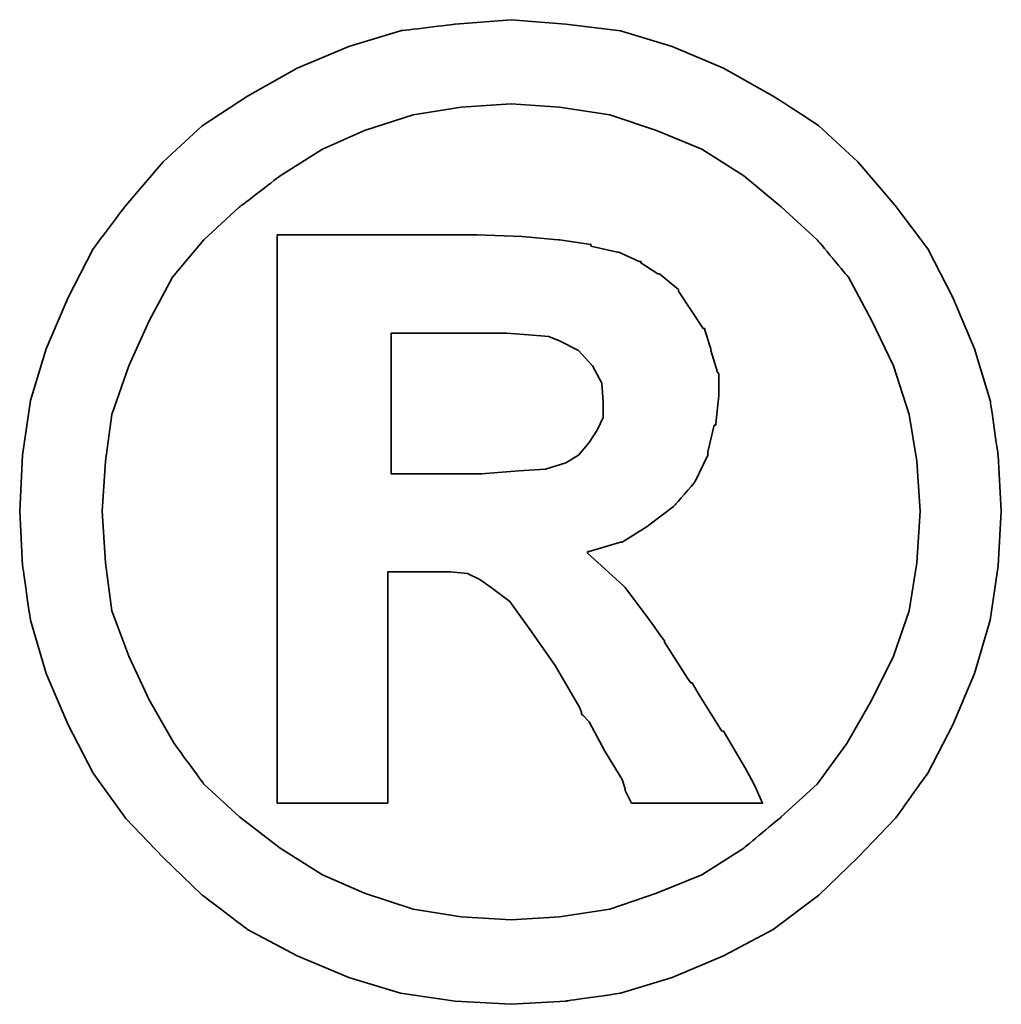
# Model space of a CAD drawing. Header units: millimetres. Extents: x 10 to 313, y 334 to 446.
# Tile 54 of 56: x 259.72 to 261.36, y 371.04 to 372.69. Entities that reach past the tile are written whole.
import ezdxf

# ---------------------------------------------------------------- set-up
doc = ezdxf.new("R2010")
doc.units = ezdxf.units.MM
doc.layers.add('DIM', color=4, linetype='Continuous')
doc.layers.add('layer 1', color=7, linetype='Continuous')

# ---------------------------------------------------------------- blocks, each defined once
blk = doc.blocks.new('TBI MOTION logo(完整正式版)')
at = {"layer": 'layer 1', "color": 22, "lineweight": 35}
for points, knots in [([(81.20634, 4.98624), (81.20634, 4.98624), (81.18649, 5.32862), (81.18649, 5.32862), (81.18649, 5.32862), (81.18649, 5.32862), (81.13886, 5.66206), (81.13886, 5.66206), (81.13886, 5.66206), (81.13886, 5.66206), (81.04359, 5.97764), (81.04359, 5.97764), (81.04359, 5.97764), (81.04359, 5.97764), (80.91061, 6.29124), (80.91061, 6.29124), (80.91061, 6.29124), (80.91061, 6.29124), (80.75778, 6.58697), (80.75778, 6.58697), (80.75778, 6.58697), (80.75778, 6.58697), (80.5593, 6.85294), (80.5593, 6.85294), (80.5593, 6.85294), (80.5593, 6.85294), (80.33105, 7.1189), (80.33105, 7.1189), (80.33105, 7.1189), (80.33105, 7.1189), (80.09287, 7.33921), (80.09287, 7.33921), (80.09287, 7.33921), (80.09287, 7.33921), (79.815, 7.51982), (79.815, 7.51982), (79.815, 7.51982), (79.815, 7.51982), (79.51133, 7.69051), (79.51133, 7.69051), (79.51133, 7.69051), (79.51133, 7.69051), (79.19773, 7.8235), (79.19773, 7.8235), (79.19773, 7.8235), (79.19773, 7.8235), (78.88215, 7.91877), (78.88215, 7.91877), (78.88215, 7.91877), (78.88215, 7.91877), (78.54871, 7.95846), (78.54871, 7.95846), (78.54871, 7.95846), (78.54871, 7.95846), (78.21526, 7.98625), (78.21526, 7.98625), (78.21526, 7.98625), (78.21526, 7.98625), (77.87388, 7.95846), (77.87388, 7.95846), (77.87388, 7.95846), (77.87388, 7.95846), (77.54044, 7.91877), (77.54044, 7.91877), (77.54044, 7.91877), (77.54044, 7.91877), (77.22485, 7.8235), (77.22485, 7.8235), (77.22485, 7.8235), (77.22485, 7.8235), (76.91027, 7.69051), (76.91027, 7.69051), (76.91027, 7.69051), (76.91027, 7.69051), (76.6056, 7.51982), (76.6056, 7.51982), (76.6056, 7.51982), (76.6056, 7.51982), (76.32972, 7.33921), (76.32972, 7.33921), (76.32972, 7.33921), (76.32972, 7.33921), (76.09154, 7.1189), (76.09154, 7.1189), (76.09154, 7.1189), (76.09154, 7.1189), (75.86329, 6.85294), (75.86329, 6.85294), (75.86329, 6.85294), (75.86329, 6.85294), (75.66382, 6.58697), (75.66382, 6.58697), (75.66382, 6.58697), (75.66382, 6.58697), (75.51099, 6.29124), (75.51099, 6.29124), (75.51099, 6.29124), (75.51099, 6.29124), (75.37702, 5.97764), (75.37702, 5.97764), (75.37702, 5.97764), (75.37702, 5.97764), (75.28175, 5.66206), (75.28175, 5.66206), (75.28175, 5.66206), (75.28175, 5.66206), (75.23411, 5.32862), (75.23411, 5.32862), (75.23411, 5.32862), (75.23411, 5.32862), (75.21625, 4.98624), (75.21625, 4.98624), (75.21625, 4.98624), (75.21625, 4.98624), (75.23411, 4.6528), (75.23411, 4.6528), (75.23411, 4.6528), (75.23411, 4.6528), (75.28175, 4.32035), (75.28175, 4.32035), (75.28175, 4.32035), (75.28175, 4.32035), (75.37702, 3.99583), (75.37702, 3.99583), (75.37702, 3.99583), (75.37702, 3.99583), (75.51099, 3.68224), (75.51099, 3.68224), (75.51099, 3.68224), (75.51099, 3.68224), (75.66382, 3.38749), (75.66382, 3.38749), (75.66382, 3.38749), (75.66382, 3.38749), (75.86329, 3.10963), (75.86329, 3.10963), (75.86329, 3.10963), (75.86329, 3.10963), (76.09154, 2.87145), (76.09154, 2.87145), (76.09154, 2.87145), (76.09154, 2.87145), (76.32972, 2.6432), (76.32972, 2.6432), (76.32972, 2.6432), (76.32972, 2.6432), (76.6056, 2.43381), (76.6056, 2.43381), (76.6056, 2.43381), (76.6056, 2.43381), (76.91027, 2.27205), (76.91027, 2.27205), (76.91027, 2.27205), (76.91027, 2.27205), (77.22485, 2.13906), (77.22485, 2.13906), (77.22485, 2.13906), (77.22485, 2.13906), (77.54044, 2.0438), (77.54044, 2.0438), (77.54044, 2.0438), (77.54044, 2.0438), (77.87388, 1.99616), (77.87388, 1.99616), (77.87388, 1.99616), (77.87388, 1.99616), (78.21526, 1.97631), (78.21526, 1.97631), (78.21526, 1.97631), (78.21526, 1.97631), (78.54871, 1.99616), (78.54871, 1.99616), (78.54871, 1.99616), (78.54871, 1.99616), (78.88215, 2.0438), (78.88215, 2.0438), (78.88215, 2.0438), (78.88215, 2.0438), (79.19773, 2.13906), (79.19773, 2.13906), (79.19773, 2.13906), (79.19773, 2.13906), (79.51133, 2.27205), (79.51133, 2.27205), (79.51133, 2.27205), (79.51133, 2.27205), (79.815, 2.43381), (79.815, 2.43381), (79.815, 2.43381), (79.815, 2.43381), (80.09287, 2.6432), (80.09287, 2.6432), (80.09287, 2.6432), (80.09287, 2.6432), (80.33105, 2.87145), (80.33105, 2.87145), (80.33105, 2.87145), (80.33105, 2.87145), (80.5593, 3.10963), (80.5593, 3.10963), (80.5593, 3.10963), (80.5593, 3.10963), (80.75778, 3.38749), (80.75778, 3.38749), (80.75778, 3.38749), (80.75778, 3.38749), (80.91061, 3.68224), (80.91061, 3.68224), (80.91061, 3.68224), (80.91061, 3.68224), (81.04359, 3.99583), (81.04359, 3.99583), (81.04359, 3.99583), (81.04359, 3.99583), (81.13886, 4.32035), (81.13886, 4.32035), (81.13886, 4.32035), (81.13886, 4.32035), (81.18649, 4.6528), (81.18649, 4.6528), (81.18649, 4.6528), (81.18649, 4.6528), (81.20634, 4.98624), (81.20634, 4.98624)], [0, 0, 0, 0, 0.0178571, 0.0178571, 0.0178571, 0.0178572, 0.0357143, 0.0357143, 0.0357143, 0.0357143, 0.0535714, 0.0535714, 0.0535714, 0.0535714, 0.0714286, 0.0714286, 0.0714286, 0.0714286, 0.0892857, 0.0892857, 0.0892857, 0.0892857, 0.1071429, 0.1071429, 0.1071429, 0.1071429, 0.125, 0.125, 0.125, 0.125, 0.1428571, 0.1428571, 0.1428571, 0.1428572, 0.1607143, 0.1607143, 0.1607143, 0.1607143, 0.1785714, 0.1785714, 0.1785714, 0.1785714, 0.1964286, 0.1964286, 0.1964286, 0.1964286, 0.2142857, 0.2142857, 0.2142857, 0.2142857, 0.2321429, 0.2321429, 0.2321429, 0.2321429, 0.25, 0.25, 0.25, 0.25, 0.2678571, 0.2678571, 0.2678571, 0.2678572, 0.2857143, 0.2857143, 0.2857143, 0.2857143, 0.3035714, 0.3035714, 0.3035714, 0.3035714, 0.3214286, 0.3214286, 0.3214286, 0.3214286, 0.3392857, 0.3392857, 0.3392857, 0.3392857, 0.3571429, 0.3571429, 0.3571429, 0.3571429, 0.375, 0.375, 0.375, 0.375, 0.3928571, 0.3928571, 0.3928571, 0.3928572, 0.4107143, 0.4107143, 0.4107143, 0.4107143, 0.4285714, 0.4285714, 0.4285714, 0.4285714, 0.4464286, 0.4464286, 0.4464286, 0.4464286, 0.4642857, 0.4642857, 0.4642857, 0.4642857, 0.4821429, 0.4821429, 0.4821429, 0.4821429, 0.5, 0.5, 0.5, 0.5, 0.5178571, 0.5178571, 0.5178571, 0.5178572, 0.5357143, 0.5357143, 0.5357143, 0.5357143, 0.5535714, 0.5535714, 0.5535714, 0.5535714, 0.5714286, 0.5714286, 0.5714286, 0.5714286, 0.5892857, 0.5892857, 0.5892857, 0.5892857, 0.6071429, 0.6071429, 0.6071429, 0.6071429, 0.625, 0.625, 0.625, 0.625, 0.6428571, 0.6428571, 0.6428571, 0.6428572, 0.6607143, 0.6607143, 0.6607143, 0.6607143, 0.6785714, 0.6785714, 0.6785714, 0.6785714, 0.6964286, 0.6964286, 0.6964286, 0.6964286, 0.7142857, 0.7142857, 0.7142857, 0.7142857, 0.7321429, 0.7321429, 0.7321429, 0.7321429, 0.75, 0.75, 0.75, 0.75, 0.7678571, 0.7678571, 0.7678571, 0.7678572, 0.7857143, 0.7857143, 0.7857143, 0.7857143, 0.8035714, 0.8035714, 0.8035714, 0.8035714, 0.8214286, 0.8214286, 0.8214286, 0.8214286, 0.8392857, 0.8392857, 0.8392857, 0.8392857, 0.8571429, 0.8571429, 0.8571429, 0.8571429, 0.875, 0.875, 0.875, 0.875, 0.8928571, 0.8928571, 0.8928571, 0.8928572, 0.9107143, 0.9107143, 0.9107143, 0.9107143, 0.9285714, 0.9285714, 0.9285714, 0.9285714, 0.9464286, 0.9464286, 0.9464286, 0.9464286, 0.9642857, 0.9642857, 0.9642857, 0.9642857, 0.9821429, 0.9821429, 0.9821429, 0.9821429, 1, 1, 1, 1]), ([(80.71014, 4.98624), (80.71014, 4.98624), (80.69129, 5.29091), (80.69129, 5.29091), (80.69129, 5.29091), (80.69129, 5.29091), (80.64464, 5.57672), (80.64464, 5.57672), (80.64464, 5.57672), (80.64464, 5.57672), (80.54937, 5.87245), (80.54937, 5.87245), (80.54937, 5.87245), (80.54937, 5.87245), (80.41639, 6.14833), (80.41639, 6.14833), (80.41639, 6.14833), (80.41639, 6.14833), (80.27349, 6.41429), (80.27349, 6.41429), (80.27349, 6.41429), (80.27349, 6.41429), (80.08295, 6.64255), (80.08295, 6.64255), (80.08295, 6.64255), (80.08295, 6.64255), (79.86264, 6.84301), (79.86264, 6.84301), (79.86264, 6.84301), (79.86264, 6.84301), (79.63439, 7.03355), (79.63439, 7.03355), (79.63439, 7.03355), (79.63439, 7.03355), (79.37835, 7.1963), (79.37835, 7.1963), (79.37835, 7.1963), (79.37835, 7.1963), (79.10246, 7.30944), (79.10246, 7.30944), (79.10246, 7.30944), (79.10246, 7.30944), (78.81665, 7.40471), (78.81665, 7.40471), (78.81665, 7.40471), (78.81665, 7.40471), (78.511, 7.45234), (78.511, 7.45234), (78.511, 7.45234), (78.511, 7.45234), (78.21526, 7.47219), (78.21526, 7.47219), (78.21526, 7.47219), (78.21526, 7.47219), (77.9106, 7.45234), (77.9106, 7.45234), (77.9106, 7.45234), (77.9106, 7.45234), (77.61685, 7.40471), (77.61685, 7.40471), (77.61685, 7.40471), (77.61685, 7.40471), (77.32012, 7.30944), (77.32012, 7.30944), (77.32012, 7.30944), (77.32012, 7.30944), (77.06309, 7.1963), (77.06309, 7.1963), (77.06309, 7.1963), (77.06309, 7.1963), (76.80606, 7.03355), (76.80606, 7.03355), (76.80606, 7.03355), (76.80606, 7.03355), (76.55797, 6.84301), (76.55797, 6.84301), (76.55797, 6.84301), (76.55797, 6.84301), (76.34063, 6.64255), (76.34063, 6.64255), (76.34063, 6.64255), (76.34063, 6.64255), (76.1491, 6.41429), (76.1491, 6.41429), (76.1491, 6.41429), (76.1491, 6.41429), (76.0062, 6.14833), (76.0062, 6.14833), (76.0062, 6.14833), (76.0062, 6.14833), (75.88314, 5.87245), (75.88314, 5.87245), (75.88314, 5.87245), (75.88314, 5.87245), (75.77794, 5.57672), (75.77794, 5.57672), (75.77794, 5.57672), (75.77794, 5.57672), (75.73924, 5.29091), (75.73924, 5.29091), (75.73924, 5.29091), (75.73924, 5.29091), (75.72039, 4.98624), (75.72039, 4.98624), (75.72039, 4.98624), (75.72039, 4.98624), (75.73924, 4.67165), (75.73924, 4.67165), (75.73924, 4.67165), (75.73924, 4.67165), (75.77794, 4.37791), (75.77794, 4.37791), (75.77794, 4.37791), (75.77794, 4.37791), (75.88314, 4.10102), (75.88314, 4.10102), (75.88314, 4.10102), (75.88314, 4.10102), (76.0062, 3.83407), (76.0062, 3.83407), (76.0062, 3.83407), (76.0062, 3.83407), (76.15902, 3.56811), (76.15902, 3.56811), (76.15902, 3.56811), (76.15902, 3.56811), (76.34063, 3.32001), (76.34063, 3.32001), (76.34063, 3.32001), (76.34063, 3.32001), (76.55797, 3.11955), (76.55797, 3.11955), (76.55797, 3.11955), (76.55797, 3.11955), (76.80606, 2.92901), (76.80606, 2.92901), (76.80606, 2.92901), (76.80606, 2.92901), (77.06309, 2.76725), (77.06309, 2.76725), (77.06309, 2.76725), (77.06309, 2.76725), (77.32012, 2.65412), (77.32012, 2.65412), (77.32012, 2.65412), (77.32012, 2.65412), (77.61685, 2.55786), (77.61685, 2.55786), (77.61685, 2.55786), (77.61685, 2.55786), (77.9106, 2.51022), (77.9106, 2.51022), (77.9106, 2.51022), (77.9106, 2.51022), (78.21526, 2.49137), (78.21526, 2.49137), (78.21526, 2.49137), (78.21526, 2.49137), (78.511, 2.51022), (78.511, 2.51022), (78.511, 2.51022), (78.511, 2.51022), (78.81665, 2.55786), (78.81665, 2.55786), (78.81665, 2.55786), (78.81665, 2.55786), (79.10246, 2.65412), (79.10246, 2.65412), (79.10246, 2.65412), (79.10246, 2.65412), (79.37835, 2.76725), (79.37835, 2.76725), (79.37835, 2.76725), (79.37835, 2.76725), (79.63439, 2.92901), (79.63439, 2.92901), (79.63439, 2.92901), (79.63439, 2.92901), (79.86264, 3.11955), (79.86264, 3.11955), (79.86264, 3.11955), (79.86264, 3.11955), (80.08295, 3.32001), (80.08295, 3.32001), (80.08295, 3.32001), (80.08295, 3.32001), (80.26356, 3.56811), (80.26356, 3.56811), (80.26356, 3.56811), (80.26356, 3.56811), (80.41639, 3.83407), (80.41639, 3.83407), (80.41639, 3.83407), (80.41639, 3.83407), (80.54937, 4.10102), (80.54937, 4.10102), (80.54937, 4.10102), (80.54937, 4.10102), (80.64464, 4.37791), (80.64464, 4.37791), (80.64464, 4.37791), (80.64464, 4.37791), (80.69129, 4.67165), (80.69129, 4.67165), (80.69129, 4.67165), (80.69129, 4.67165), (80.71014, 4.98624), (80.71014, 4.98624)], [0, 0, 0, 0, 0.0192308, 0.0192308, 0.0192308, 0.0192308, 0.0384615, 0.0384615, 0.0384615, 0.0384615, 0.0576923, 0.0576923, 0.0576923, 0.0576923, 0.0769231, 0.0769231, 0.0769231, 0.0769231, 0.0961538, 0.0961538, 0.0961538, 0.0961539, 0.1153846, 0.1153846, 0.1153846, 0.1153846, 0.1346154, 0.1346154, 0.1346154, 0.1346154, 0.1538462, 0.1538462, 0.1538462, 0.1538462, 0.1730769, 0.1730769, 0.1730769, 0.1730769, 0.1923077, 0.1923077, 0.1923077, 0.1923077, 0.2115385, 0.2115385, 0.2115385, 0.2115385, 0.2307692, 0.2307692, 0.2307692, 0.2307692, 0.25, 0.25, 0.25, 0.25, 0.2692308, 0.2692308, 0.2692308, 0.2692308, 0.2884615, 0.2884615, 0.2884615, 0.2884615, 0.3076923, 0.3076923, 0.3076923, 0.3076923, 0.3269231, 0.3269231, 0.3269231, 0.3269231, 0.3461538, 0.3461538, 0.3461538, 0.3461539, 0.3653846, 0.3653846, 0.3653846, 0.3653846, 0.3846154, 0.3846154, 0.3846154, 0.3846154, 0.4038462, 0.4038462, 0.4038462, 0.4038462, 0.4230769, 0.4230769, 0.4230769, 0.4230769, 0.4423077, 0.4423077, 0.4423077, 0.4423077, 0.4615385, 0.4615385, 0.4615385, 0.4615385, 0.4807692, 0.4807692, 0.4807692, 0.4807692, 0.5, 0.5, 0.5, 0.5, 0.5192308, 0.5192308, 0.5192308, 0.5192308, 0.5384615, 0.5384615, 0.5384615, 0.5384615, 0.5576923, 0.5576923, 0.5576923, 0.5576923, 0.5769231, 0.5769231, 0.5769231, 0.5769231, 0.5961538, 0.5961538, 0.5961538, 0.5961539, 0.6153846, 0.6153846, 0.6153846, 0.6153846, 0.6346154, 0.6346154, 0.6346154, 0.6346154, 0.6538462, 0.6538462, 0.6538462, 0.6538462, 0.6730769, 0.6730769, 0.6730769, 0.6730769, 0.6923077, 0.6923077, 0.6923077, 0.6923077, 0.7115385, 0.7115385, 0.7115385, 0.7115385, 0.7307692, 0.7307692, 0.7307692, 0.7307692, 0.75, 0.75, 0.75, 0.75, 0.7692308, 0.7692308, 0.7692308, 0.7692308, 0.7884615, 0.7884615, 0.7884615, 0.7884615, 0.8076923, 0.8076923, 0.8076923, 0.8076923, 0.8269231, 0.8269231, 0.8269231, 0.8269231, 0.8461538, 0.8461538, 0.8461538, 0.8461539, 0.8653846, 0.8653846, 0.8653846, 0.8653846, 0.8846154, 0.8846154, 0.8846154, 0.8846154, 0.9038462, 0.9038462, 0.9038462, 0.9038462, 0.9230769, 0.9230769, 0.9230769, 0.9230769, 0.9423077, 0.9423077, 0.9423077, 0.9423077, 0.9615385, 0.9615385, 0.9615385, 0.9615385, 0.9807692, 0.9807692, 0.9807692, 0.9807692, 1, 1, 1, 1]), ([(76.78721, 3.2823), (76.78721, 3.2823), (76.78721, 3.32001), (76.78721, 3.32001), (76.78721, 3.32001), (76.78721, 3.32001), (76.78721, 3.42422), (76.78721, 3.42422), (76.78721, 3.42422), (76.78721, 3.42422), (76.78721, 3.59689), (76.78721, 3.59689), (76.78721, 3.59689), (76.78721, 3.59689), (76.78721, 3.80529), (76.78721, 3.80529), (76.78721, 3.80529), (76.78721, 3.80529), (76.78721, 4.0524), (76.78721, 4.0524), (76.78721, 4.0524), (76.78721, 4.0524), (76.78721, 4.32035), (76.78721, 4.32035), (76.78721, 4.32035), (76.78721, 4.32035), (76.78721, 4.92868), (76.78721, 4.92868), (76.78721, 4.92868), (76.78721, 4.92868), (76.78721, 5.53801), (76.78721, 5.53801), (76.78721, 5.53801), (76.78721, 5.53801), (76.78721, 5.82482), (76.78721, 5.82482), (76.78721, 5.82482), (76.78721, 5.82482), (76.78721, 6.07291), (76.78721, 6.07291), (76.78721, 6.07291), (76.78721, 6.07291), (76.78721, 6.30017), (76.78721, 6.30017), (76.78721, 6.30017), (76.78721, 6.30017), (76.78721, 6.45399), (76.78721, 6.45399), (76.78721, 6.45399), (76.78721, 6.45399), (76.78721, 6.5572), (76.78721, 6.5572), (76.78721, 6.5572), (76.78721, 6.5572), (76.78721, 6.59689), (76.78721, 6.59689), (76.78721, 6.59689), (76.78721, 6.59689), (76.78721, 6.67232), (76.78721, 6.67232), (76.78721, 6.67232), (76.78721, 6.67232), (76.8537, 6.67232), (76.8537, 6.67232), (76.8537, 6.67232), (76.8537, 6.67232), (76.87355, 6.67232), (76.87355, 6.67232), (76.87355, 6.67232), (76.87355, 6.67232), (76.91027, 6.67232), (76.91027, 6.67232), (76.91027, 6.67232), (76.91027, 6.67232), (77.04424, 6.67232), (77.04424, 6.67232), (77.04424, 6.67232), (77.04424, 6.67232), (77.22485, 6.67232), (77.22485, 6.67232), (77.22485, 6.67232), (77.22485, 6.67232), (77.43524, 6.67232), (77.43524, 6.67232), (77.43524, 6.67232), (77.43524, 6.67232), (77.65357, 6.67232), (77.65357, 6.67232), (77.65357, 6.67232), (77.65357, 6.67232), (77.82625, 6.67232), (77.82625, 6.67232), (77.82625, 6.67232), (77.82625, 6.67232), (77.94037, 6.67232), (77.94037, 6.67232), (77.94037, 6.67232), (77.94037, 6.67232), (77.97709, 6.67232), (77.97709, 6.67232), (77.97709, 6.67232), (77.97709, 6.67232), (77.99694, 6.67232), (77.99694, 6.67232), (77.99694, 6.67232), (77.99694, 6.67232), (78.00686, 6.67232), (78.00686, 6.67232), (78.00686, 6.67232), (78.00686, 6.67232), (78.28275, 6.6624), (78.28275, 6.6624), (78.28275, 6.6624), (78.28275, 6.6624), (78.50107, 6.64255), (78.50107, 6.64255), (78.50107, 6.64255), (78.50107, 6.64255), (78.511, 6.64255), (78.511, 6.64255), (78.511, 6.64255), (78.511, 6.64255), (78.70154, 6.61476), (78.70154, 6.61476), (78.70154, 6.61476), (78.70154, 6.61476), (78.70154, 6.60483), (78.70154, 6.60483), (78.70154, 6.60483), (78.70154, 6.60483), (78.86429, 6.56713), (78.86429, 6.56713), (78.86429, 6.56713), (78.86429, 6.56713), (78.87223, 6.56713), (78.87223, 6.56713), (78.87223, 6.56713), (78.87223, 6.56713), (78.99727, 6.51056), (78.99727, 6.51056), (78.99727, 6.51056), (78.99727, 6.51056), (79.00719, 6.51056), (79.00719, 6.51056), (79.00719, 6.51056), (79.00719, 6.51056), (79.00719, 6.50162), (79.00719, 6.50162), (79.00719, 6.50162), (79.00719, 6.50162), (79.1104, 6.43415), (79.1104, 6.43415), (79.1104, 6.43415), (79.1104, 6.43415), (79.12132, 6.43415), (79.12132, 6.43415), (79.12132, 6.43415), (79.12132, 6.43415), (79.22552, 6.34781), (79.22552, 6.34781), (79.22552, 6.34781), (79.22552, 6.34781), (79.23544, 6.33888), (79.23544, 6.33888), (79.23544, 6.33888), (79.23544, 6.33888), (79.23544, 6.32895), (79.23544, 6.32895), (79.23544, 6.32895), (79.23544, 6.32895), (79.31087, 6.21483), (79.31087, 6.21483), (79.31087, 6.21483), (79.31087, 6.21483), (79.38629, 6.1007), (79.38629, 6.1007), (79.38629, 6.1007), (79.38629, 6.1007), (79.3972, 6.1007), (79.3972, 6.1007), (79.3972, 6.1007), (79.3972, 6.1007), (79.3972, 6.09078), (79.3972, 6.09078), (79.3972, 6.09078), (79.3972, 6.09078), (79.43392, 5.97764), (79.43392, 5.97764), (79.43392, 5.97764), (79.43392, 5.97764), (79.43392, 5.96772), (79.43392, 5.96772), (79.43392, 5.96772), (79.43392, 5.96772), (79.47362, 5.83474), (79.47362, 5.83474), (79.47362, 5.83474), (79.47362, 5.83474), (79.48156, 5.82482), (79.48156, 5.82482), (79.48156, 5.82482), (79.48156, 5.82482), (79.48156, 5.69977), (79.48156, 5.69977), (79.48156, 5.69977), (79.48156, 5.69977), (79.48156, 5.69183), (79.48156, 5.69183), (79.48156, 5.69183), (79.48156, 5.69183), (79.4637, 5.51915), (79.4637, 5.51915), (79.4637, 5.51915), (79.4637, 5.51915), (79.4637, 5.51122), (79.4637, 5.51122), (79.4637, 5.51122), (79.4637, 5.51122), (79.45377, 5.51122), (79.45377, 5.51122), (79.45377, 5.51122), (79.45377, 5.51122), (79.41507, 5.34847), (79.41507, 5.34847), (79.41507, 5.34847), (79.41507, 5.34847), (79.41507, 5.33854), (79.41507, 5.33854), (79.41507, 5.33854), (79.41507, 5.33854), (79.41507, 5.32862), (79.41507, 5.32862), (79.41507, 5.32862), (79.41507, 5.32862), (79.33865, 5.16785), (79.33865, 5.16785), (79.33865, 5.16785), (79.33865, 5.16785), (79.33071, 5.15693), (79.33071, 5.15693), (79.33071, 5.15693), (79.33071, 5.15693), (79.2156, 5.02495), (79.2156, 5.02495), (79.2156, 5.02495), (79.2156, 5.02495), (79.20567, 5.01502), (79.20567, 5.01502), (79.20567, 5.01502), (79.20567, 5.01502), (79.05483, 4.89991), (79.05483, 4.89991), (79.05483, 4.89991), (79.05483, 4.89991), (79.04491, 4.89197), (79.04491, 4.89197), (79.04491, 4.89197), (79.04491, 4.89197), (78.89208, 4.7967), (78.89208, 4.7967), (78.89208, 4.7967), (78.89208, 4.7967), (78.88215, 4.7967), (78.88215, 4.7967), (78.88215, 4.7967), (78.88215, 4.7967), (78.69161, 4.73913), (78.69161, 4.73913), (78.69161, 4.73913), (78.69161, 4.73913), (78.68169, 4.73913), (78.68169, 4.73913), (78.68169, 4.73913), (78.68169, 4.73913), (78.68169, 4.72921), (78.68169, 4.72921), (78.68169, 4.72921), (78.68169, 4.72921), (78.78688, 4.63394), (78.78688, 4.63394), (78.78688, 4.63394), (78.78688, 4.63394), (78.902, 4.52875), (78.902, 4.52875), (78.902, 4.52875), (78.902, 4.52875), (78.91093, 4.52081), (78.91093, 4.52081), (78.91093, 4.52081), (78.91093, 4.52081), (79.02506, 4.36798), (79.02506, 4.36798), (79.02506, 4.36798), (79.02506, 4.36798), (79.1501, 4.1953), (79.1501, 4.1953), (79.1501, 4.1953), (79.1501, 4.1953), (79.1501, 4.18736), (79.1501, 4.18736), (79.1501, 4.18736), (79.1501, 4.18736), (79.29201, 3.96705), (79.29201, 3.96705), (79.29201, 3.96705), (79.29201, 3.96705), (79.31087, 3.93828), (79.31087, 3.93828), (79.31087, 3.93828), (79.31087, 3.93828), (79.32079, 3.93828), (79.32079, 3.93828), (79.32079, 3.93828), (79.32079, 3.93828), (79.3585, 3.87178), (79.3585, 3.87178), (79.3585, 3.87178), (79.3585, 3.87178), (79.50141, 3.64353), (79.50141, 3.64353), (79.50141, 3.64353), (79.50141, 3.64353), (79.51133, 3.64353), (79.51133, 3.64353), (79.51133, 3.64353), (79.51133, 3.64353), (79.64431, 3.41528), (79.64431, 3.41528), (79.64431, 3.41528), (79.64431, 3.41528), (79.68202, 3.3478), (79.68202, 3.3478), (79.68202, 3.3478), (79.68202, 3.3478), (79.70187, 3.31009), (79.70187, 3.31009), (79.70187, 3.31009), (79.70187, 3.31009), (79.7495, 3.2049), (79.7495, 3.2049), (79.7495, 3.2049), (79.7495, 3.2049), (79.64431, 3.2049), (79.64431, 3.2049), (79.64431, 3.2049), (79.64431, 3.2049), (79.62546, 3.2049), (79.62546, 3.2049), (79.62546, 3.2049), (79.62546, 3.2049), (79.53912, 3.2049), (79.53912, 3.2049), (79.53912, 3.2049), (79.53912, 3.2049), (79.31087, 3.2049), (79.31087, 3.2049), (79.31087, 3.2049), (79.31087, 3.2049), (79.08262, 3.2049), (79.08262, 3.2049), (79.08262, 3.2049), (79.08262, 3.2049), (79.00719, 3.2049), (79.00719, 3.2049), (79.00719, 3.2049), (79.00719, 3.2049), (78.98735, 3.2049), (78.98735, 3.2049), (78.98735, 3.2049), (78.98735, 3.2049), (78.94964, 3.2049), (78.94964, 3.2049), (78.94964, 3.2049), (78.94964, 3.2049), (78.92979, 3.24459), (78.92979, 3.24459), (78.92979, 3.24459), (78.92979, 3.24459), (78.91093, 3.2823), (78.91093, 3.2823), (78.91093, 3.2823), (78.91093, 3.2823), (78.91093, 3.29223), (78.91093, 3.29223), (78.91093, 3.29223), (78.91093, 3.29223), (78.89208, 3.3478), (78.89208, 3.3478), (78.89208, 3.3478), (78.89208, 3.3478), (78.78688, 3.52048), (78.78688, 3.52048), (78.78688, 3.52048), (78.78688, 3.52048), (78.69161, 3.7001), (78.69161, 3.7001), (78.69161, 3.7001), (78.69161, 3.7001), (78.6539, 3.7388), (78.6539, 3.7388), (78.6539, 3.7388), (78.6539, 3.7388), (78.64398, 3.74873), (78.64398, 3.74873), (78.64398, 3.74873), (78.64398, 3.74873), (78.64398, 3.75766), (78.64398, 3.75766), (78.64398, 3.75766), (78.64398, 3.75766), (78.63405, 3.78644), (78.63405, 3.78644), (78.63405, 3.78644), (78.63405, 3.78644), (78.48321, 4.04347), (78.48321, 4.04347), (78.48321, 4.04347), (78.48321, 4.04347), (78.33038, 4.2618), (78.33038, 4.2618), (78.33038, 4.2618), (78.33038, 4.2618), (78.20732, 4.43447), (78.20732, 4.43447), (78.20732, 4.43447), (78.20732, 4.43447), (78.09221, 4.52081), (78.09221, 4.52081), (78.09221, 4.52081), (78.09221, 4.52081), (78.02472, 4.56845), (78.02472, 4.56845), (78.02472, 4.56845), (78.02472, 4.56845), (77.9493, 4.60616), (77.9493, 4.60616), (77.9493, 4.60616), (77.9493, 4.60616), (77.8451, 4.61608), (77.8451, 4.61608), (77.8451, 4.61608), (77.8451, 4.61608), (77.71113, 4.61608), (77.71113, 4.61608), (77.71113, 4.61608), (77.71113, 4.61608), (77.69128, 4.61608), (77.69128, 4.61608), (77.69128, 4.61608), (77.69128, 4.61608), (77.67342, 4.61608), (77.67342, 4.61608), (77.67342, 4.61608), (77.67342, 4.61608), (77.5583, 4.61608), (77.5583, 4.61608), (77.5583, 4.61608), (77.5583, 4.61608), (77.46303, 4.61608), (77.46303, 4.61608), (77.46303, 4.61608), (77.46303, 4.61608), (77.46303, 4.54761), (77.46303, 4.54761), (77.46303, 4.54761), (77.46303, 4.54761), (77.46303, 4.47318), (77.46303, 4.47318), (77.46303, 4.47318), (77.46303, 4.47318), (77.46303, 4.24294), (77.46303, 4.24294), (77.46303, 4.24294), (77.46303, 4.24294), (77.46303, 3.99583), (77.46303, 3.99583), (77.46303, 3.99583), (77.46303, 3.99583), (77.46303, 3.72888), (77.46303, 3.72888), (77.46303, 3.72888), (77.46303, 3.72888), (77.46303, 3.51055), (77.46303, 3.51055), (77.46303, 3.51055), (77.46303, 3.51055), (77.46303, 3.42422), (77.46303, 3.42422), (77.46303, 3.42422), (77.46303, 3.42422), (77.46303, 3.35773), (77.46303, 3.35773), (77.46303, 3.35773), (77.46303, 3.35773), (77.46303, 3.30017), (77.46303, 3.30017), (77.46303, 3.30017), (77.46303, 3.30017), (77.46303, 3.2823), (77.46303, 3.2823), (77.46303, 3.2823), (77.46303, 3.2823), (77.46303, 3.2049), (77.46303, 3.2049), (77.46303, 3.2049), (77.46303, 3.2049), (77.39753, 3.2049), (77.39753, 3.2049), (77.39753, 3.2049), (77.39753, 3.2049), (77.37768, 3.2049), (77.37768, 3.2049), (77.37768, 3.2049), (77.37768, 3.2049), (77.32012, 3.2049), (77.32012, 3.2049), (77.32012, 3.2049), (77.32012, 3.2049), (77.12165, 3.2049), (77.12165, 3.2049), (77.12165, 3.2049), (77.12165, 3.2049), (76.94897, 3.2049), (76.94897, 3.2049), (76.94897, 3.2049), (76.94897, 3.2049), (76.8924, 3.2049), (76.8924, 3.2049), (76.8924, 3.2049), (76.8924, 3.2049), (76.8537, 3.2049), (76.8537, 3.2049), (76.8537, 3.2049), (76.8537, 3.2049), (76.78721, 3.2049), (76.78721, 3.2049), (76.78721, 3.2049), (76.78721, 3.2049), (76.78721, 3.2823), (76.78721, 3.2823)], [0, 0, 0, 0, 0.0074074, 0.0074074, 0.0074074, 0.0074074, 0.0148148, 0.0148148, 0.0148148, 0.0148148, 0.0222222, 0.0222222, 0.0222222, 0.0222222, 0.0296296, 0.0296296, 0.0296296, 0.0296296, 0.037037, 0.037037, 0.037037, 0.037037, 0.0444444, 0.0444444, 0.0444444, 0.0444445, 0.0518519, 0.0518519, 0.0518519, 0.0518519, 0.0592593, 0.0592593, 0.0592593, 0.0592593, 0.0666667, 0.0666667, 0.0666667, 0.0666667, 0.0740741, 0.0740741, 0.0740741, 0.0740741, 0.0814815, 0.0814815, 0.0814815, 0.0814815, 0.0888889, 0.0888889, 0.0888889, 0.0888889, 0.0962963, 0.0962963, 0.0962963, 0.0962963, 0.1037037, 0.1037037, 0.1037037, 0.1037037, 0.1111111, 0.1111111, 0.1111111, 0.1111111, 0.1185185, 0.1185185, 0.1185185, 0.1185185, 0.1259259, 0.1259259, 0.1259259, 0.1259259, 0.1333333, 0.1333333, 0.1333333, 0.1333333, 0.1407407, 0.1407407, 0.1407407, 0.1407408, 0.1481481, 0.1481481, 0.1481481, 0.1481482, 0.1555556, 0.1555556, 0.1555556, 0.1555556, 0.162963, 0.162963, 0.162963, 0.162963, 0.1703704, 0.1703704, 0.1703704, 0.1703704, 0.1777778, 0.1777778, 0.1777778, 0.1777778, 0.1851852, 0.1851852, 0.1851852, 0.1851852, 0.1925926, 0.1925926, 0.1925926, 0.1925926, 0.2, 0.2, 0.2, 0.2, 0.2074074, 0.2074074, 0.2074074, 0.2074074, 0.2148148, 0.2148148, 0.2148148, 0.2148148, 0.2222222, 0.2222222, 0.2222222, 0.2222222, 0.2296296, 0.2296296, 0.2296296, 0.2296296, 0.237037, 0.237037, 0.237037, 0.237037, 0.2444444, 0.2444444, 0.2444444, 0.2444445, 0.2518519, 0.2518519, 0.2518519, 0.2518519, 0.2592593, 0.2592593, 0.2592593, 0.2592593, 0.2666667, 0.2666667, 0.2666667, 0.2666667, 0.2740741, 0.2740741, 0.2740741, 0.2740741, 0.2814815, 0.2814815, 0.2814815, 0.2814815, 0.2888889, 0.2888889, 0.2888889, 0.2888889, 0.2962963, 0.2962963, 0.2962963, 0.2962963, 0.3037037, 0.3037037, 0.3037037, 0.3037037, 0.3111111, 0.3111111, 0.3111111, 0.3111111, 0.3185185, 0.3185185, 0.3185185, 0.3185185, 0.3259259, 0.3259259, 0.3259259, 0.3259259, 0.3333333, 0.3333333, 0.3333333, 0.3333333, 0.3407407, 0.3407407, 0.3407407, 0.3407408, 0.3481481, 0.3481481, 0.3481481, 0.3481482, 0.3555556, 0.3555556, 0.3555556, 0.3555556, 0.362963, 0.362963, 0.362963, 0.362963, 0.3703704, 0.3703704, 0.3703704, 0.3703704, 0.3777778, 0.3777778, 0.3777778, 0.3777778, 0.3851852, 0.3851852, 0.3851852, 0.3851852, 0.3925926, 0.3925926, 0.3925926, 0.3925926, 0.4, 0.4, 0.4, 0.4, 0.4074074, 0.4074074, 0.4074074, 0.4074074, 0.4148148, 0.4148148, 0.4148148, 0.4148148, 0.4222222, 0.4222222, 0.4222222, 0.4222222, 0.4296296, 0.4296296, 0.4296296, 0.4296296, 0.437037, 0.437037, 0.437037, 0.437037, 0.4444444, 0.4444444, 0.4444444, 0.4444445, 0.4518519, 0.4518519, 0.4518519, 0.4518519, 0.4592593, 0.4592593, 0.4592593, 0.4592593, 0.4666667, 0.4666667, 0.4666667, 0.4666667, 0.4740741, 0.4740741, 0.4740741, 0.4740741, 0.4814815, 0.4814815, 0.4814815, 0.4814815, 0.4888889, 0.4888889, 0.4888889, 0.4888889, 0.4962963, 0.4962963, 0.4962963, 0.4962963, 0.5037037, 0.5037037, 0.5037037, 0.5037037, 0.5111111, 0.5111111, 0.5111111, 0.5111111, 0.5185185, 0.5185185, 0.5185185, 0.5185185, 0.5259259, 0.5259259, 0.5259259, 0.5259259, 0.5333333, 0.5333333, 0.5333333, 0.5333333, 0.5407407, 0.5407407, 0.5407407, 0.5407408, 0.5481481, 0.5481481, 0.5481481, 0.5481482, 0.5555556, 0.5555556, 0.5555556, 0.5555556, 0.562963, 0.562963, 0.562963, 0.562963, 0.5703704, 0.5703704, 0.5703704, 0.5703704, 0.5777778, 0.5777778, 0.5777778, 0.5777778, 0.5851852, 0.5851852, 0.5851852, 0.5851852, 0.5925926, 0.5925926, 0.5925926, 0.5925926, 0.6, 0.6, 0.6, 0.6, 0.6074074, 0.6074074, 0.6074074, 0.6074074, 0.6148148, 0.6148148, 0.6148148, 0.6148148, 0.6222222, 0.6222222, 0.6222222, 0.6222222, 0.6296296, 0.6296296, 0.6296296, 0.6296296, 0.637037, 0.637037, 0.637037, 0.637037, 0.6444444, 0.6444444, 0.6444444, 0.6444445, 0.6518519, 0.6518519, 0.6518519, 0.6518519, 0.6592593, 0.6592593, 0.6592593, 0.6592593, 0.6666667, 0.6666667, 0.6666667, 0.6666667, 0.6740741, 0.6740741, 0.6740741, 0.6740741, 0.6814815, 0.6814815, 0.6814815, 0.6814815, 0.6888889, 0.6888889, 0.6888889, 0.6888889, 0.6962963, 0.6962963, 0.6962963, 0.6962963, 0.7037037, 0.7037037, 0.7037037, 0.7037037, 0.7111111, 0.7111111, 0.7111111, 0.7111111, 0.7185185, 0.7185185, 0.7185185, 0.7185185, 0.7259259, 0.7259259, 0.7259259, 0.7259259, 0.7333333, 0.7333333, 0.7333333, 0.7333333, 0.7407407, 0.7407407, 0.7407407, 0.7407408, 0.7481481, 0.7481481, 0.7481481, 0.7481482, 0.7555556, 0.7555556, 0.7555556, 0.7555556, 0.762963, 0.762963, 0.762963, 0.762963, 0.7703704, 0.7703704, 0.7703704, 0.7703704, 0.7777778, 0.7777778, 0.7777778, 0.7777778, 0.7851852, 0.7851852, 0.7851852, 0.7851852, 0.7925926, 0.7925926, 0.7925926, 0.7925926, 0.8, 0.8, 0.8, 0.8, 0.8074074, 0.8074074, 0.8074074, 0.8074074, 0.8148148, 0.8148148, 0.8148148, 0.8148148, 0.8222222, 0.8222222, 0.8222222, 0.8222222, 0.8296296, 0.8296296, 0.8296296, 0.8296296, 0.837037, 0.837037, 0.837037, 0.837037, 0.8444444, 0.8444444, 0.8444444, 0.8444445, 0.8518519, 0.8518519, 0.8518519, 0.8518519, 0.8592593, 0.8592593, 0.8592593, 0.8592593, 0.8666667, 0.8666667, 0.8666667, 0.8666667, 0.8740741, 0.8740741, 0.8740741, 0.8740741, 0.8814815, 0.8814815, 0.8814815, 0.8814815, 0.8888889, 0.8888889, 0.8888889, 0.8888889, 0.8962963, 0.8962963, 0.8962963, 0.8962963, 0.9037037, 0.9037037, 0.9037037, 0.9037037, 0.9111111, 0.9111111, 0.9111111, 0.9111111, 0.9185185, 0.9185185, 0.9185185, 0.9185185, 0.9259259, 0.9259259, 0.9259259, 0.9259259, 0.9333333, 0.9333333, 0.9333333, 0.9333333, 0.9407407, 0.9407407, 0.9407407, 0.9407408, 0.9481481, 0.9481481, 0.9481481, 0.9481482, 0.9555556, 0.9555556, 0.9555556, 0.9555556, 0.962963, 0.962963, 0.962963, 0.962963, 0.9703704, 0.9703704, 0.9703704, 0.9703704, 0.9777778, 0.9777778, 0.9777778, 0.9777778, 0.9851852, 0.9851852, 0.9851852, 0.9851852, 0.9925926, 0.9925926, 0.9925926, 0.9925926, 1, 1, 1, 1]), ([(77.48288, 6.07291), (77.48288, 6.07291), (77.48288, 5.99551), (77.48288, 5.99551), (77.48288, 5.99551), (77.48288, 5.99551), (77.48288, 5.82482), (77.48288, 5.82482), (77.48288, 5.82482), (77.48288, 5.82482), (77.48288, 5.63328), (77.48288, 5.63328), (77.48288, 5.63328), (77.48288, 5.63328), (77.48288, 5.46358), (77.48288, 5.46358), (77.48288, 5.46358), (77.48288, 5.46358), (77.48288, 5.29091), (77.48288, 5.29091), (77.48288, 5.29091), (77.48288, 5.29091), (77.48288, 5.21449), (77.48288, 5.21449), (77.48288, 5.21449), (77.48288, 5.21449), (77.50074, 5.21449), (77.50074, 5.21449), (77.50074, 5.21449), (77.50074, 5.21449), (77.71113, 5.21449), (77.71113, 5.21449), (77.71113, 5.21449), (77.71113, 5.21449), (77.94037, 5.21449), (77.94037, 5.21449), (77.94037, 5.21449), (77.94037, 5.21449), (78.01579, 5.21449), (78.01579, 5.21449), (78.01579, 5.21449), (78.01579, 5.21449), (78.03465, 5.21449), (78.03465, 5.21449), (78.03465, 5.21449), (78.03465, 5.21449), (78.2629, 5.23335), (78.2629, 5.23335), (78.2629, 5.23335), (78.2629, 5.23335), (78.42565, 5.24327), (78.42565, 5.24327), (78.42565, 5.24327), (78.42565, 5.24327), (78.54871, 5.28098), (78.54871, 5.28098), (78.54871, 5.28098), (78.54871, 5.28098), (78.62611, 5.32862), (78.62611, 5.32862), (78.62611, 5.32862), (78.62611, 5.32862), (78.69161, 5.40503), (78.69161, 5.40503), (78.69161, 5.40503), (78.69161, 5.40503), (78.73925, 5.48145), (78.73925, 5.48145), (78.73925, 5.48145), (78.73925, 5.48145), (78.77696, 5.55885), (78.77696, 5.55885), (78.77696, 5.55885), (78.77696, 5.55885), (78.77696, 5.65214), (78.77696, 5.65214), (78.77696, 5.65214), (78.77696, 5.65214), (78.76902, 5.76726), (78.76902, 5.76726), (78.76902, 5.76726), (78.76902, 5.76726), (78.71146, 5.87245), (78.71146, 5.87245), (78.71146, 5.87245), (78.71146, 5.87245), (78.62611, 5.96772), (78.62611, 5.96772), (78.62611, 5.96772), (78.62611, 5.96772), (78.511, 6.02528), (78.511, 6.02528), (78.511, 6.02528), (78.511, 6.02528), (78.44451, 6.05306), (78.44451, 6.05306), (78.44451, 6.05306), (78.44451, 6.05306), (78.32046, 6.06299), (78.32046, 6.06299), (78.32046, 6.06299), (78.32046, 6.06299), (78.18748, 6.07291), (78.18748, 6.07291), (78.18748, 6.07291), (78.18748, 6.07291), (77.99694, 6.07291), (77.99694, 6.07291), (77.99694, 6.07291), (77.99694, 6.07291), (77.97709, 6.07291), (77.97709, 6.07291), (77.97709, 6.07291), (77.97709, 6.07291), (77.90167, 6.07291), (77.90167, 6.07291), (77.90167, 6.07291), (77.90167, 6.07291), (77.69128, 6.07291), (77.69128, 6.07291), (77.69128, 6.07291), (77.69128, 6.07291), (77.50074, 6.07291), (77.50074, 6.07291), (77.50074, 6.07291), (77.50074, 6.07291), (77.48288, 6.07291), (77.48288, 6.07291)], [0, 0, 0, 0, 0.03125, 0.03125, 0.03125, 0.03125, 0.0625, 0.0625, 0.0625, 0.0625, 0.09375, 0.09375, 0.09375, 0.09375, 0.125, 0.125, 0.125, 0.125, 0.15625, 0.15625, 0.15625, 0.15625, 0.1875, 0.1875, 0.1875, 0.1875, 0.21875, 0.21875, 0.21875, 0.21875, 0.25, 0.25, 0.25, 0.25, 0.28125, 0.28125, 0.28125, 0.28125, 0.3125, 0.3125, 0.3125, 0.3125, 0.34375, 0.34375, 0.34375, 0.34375, 0.375, 0.375, 0.375, 0.375, 0.40625, 0.40625, 0.40625, 0.40625, 0.4375, 0.4375, 0.4375, 0.4375, 0.46875, 0.46875, 0.46875, 0.46875, 0.5, 0.5, 0.5, 0.5, 0.53125, 0.53125, 0.53125, 0.53125, 0.5625, 0.5625, 0.5625, 0.5625, 0.59375, 0.59375, 0.59375, 0.59375, 0.625, 0.625, 0.625, 0.625, 0.65625, 0.65625, 0.65625, 0.65625, 0.6875, 0.6875, 0.6875, 0.6875, 0.71875, 0.71875, 0.71875, 0.71875, 0.75, 0.75, 0.75, 0.75, 0.78125, 0.78125, 0.78125, 0.78125, 0.8125, 0.8125, 0.8125, 0.8125, 0.84375, 0.84375, 0.84375, 0.84375, 0.875, 0.875, 0.875, 0.875, 0.90625, 0.90625, 0.90625, 0.90625, 0.9375, 0.9375, 0.9375, 0.9375, 0.96875, 0.96875, 0.96875, 0.96875, 1, 1, 1, 1])]:
    blk.add_open_spline(points, degree=3, knots=knots, dxfattribs=at)

msp = doc.modelspace()

# ---------------------------------------------------------------- block references
at = {"layer": 'DIM', "color": 7, "xscale": 0.2736514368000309, "yscale": 0.2736514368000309, "zscale": 0.2736514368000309}
msp.add_blockref('TBI MOTION logo(完整正式版)', (239.1407, 370.5016), dxfattribs=at)

doc.saveas('drawing.dxf')
